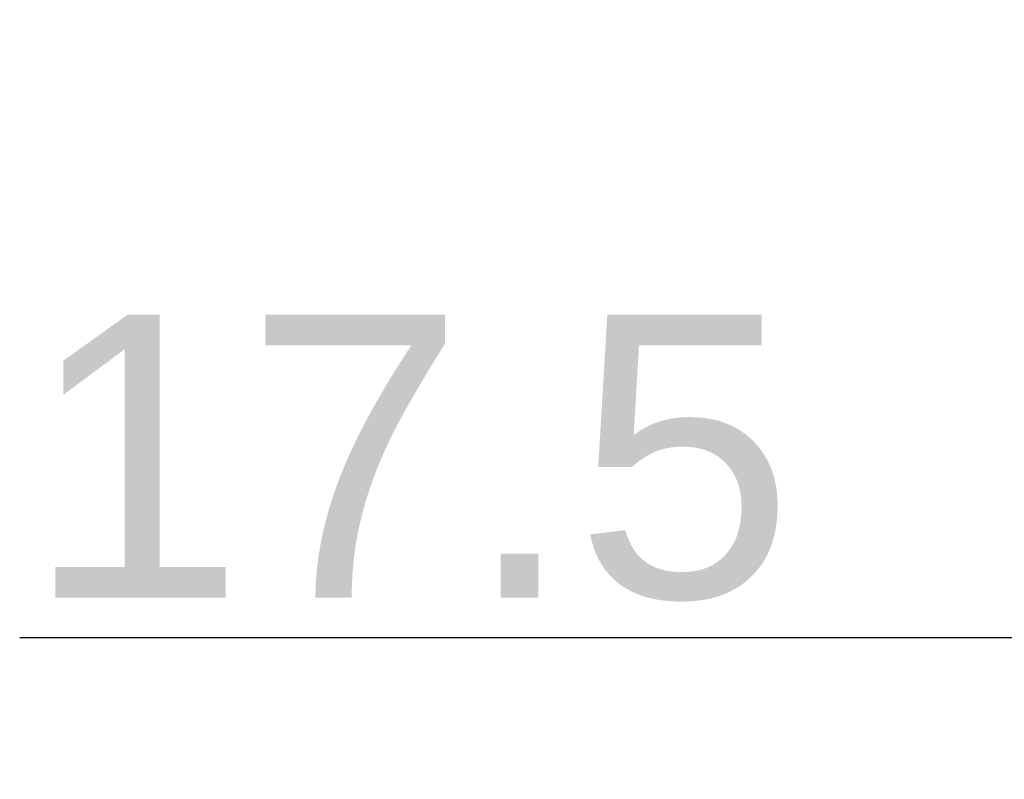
# Model space of a CAD drawing. Header units: millimetres. Extents: x 5 to 292, y 5 to 205.
# Tile 9 of 18: x 176.66 to 188.85, y 90.11 to 99.51. Entities that reach past the tile are written whole.
import ezdxf

# ---------------------------------------------------------------- set-up
doc = ezdxf.new("R2010")
doc.units = ezdxf.units.MM
doc.styles.add('TextStyle_1', font='Arial.TTF', dxfattribs={"height": 3.5})
doc.dimstyles.new('DIM_ST_1', dxfattribs={"dimtxt": 3.5, "dimasz": 2.5, "dimexe": 1.75, "dimexo": 0, "dimgap": 0.4375, "dimtad": 1, "dimlfac": 2, "dimrnd": 0.01, "dimdsep": 46, "dimtxsty": 'TextStyle_1', "dimcen": 0.09, "dimclrd": 7, "dimclre": 7, "dimclrt": 7, "dimazin": 0, "dimtfac": 1, "dimtdec": 0, "dimtmove": 0, "dimatfit": 3, "dimldrblk": 'NONE', "dimfxl": 1, "dimtvp": 1, "dimtolj": 1, "dimarcsym": 0})

# ---------------------------------------------------------------- blocks, each defined once
blk = doc.blocks.new('*D6')
at = {"color": 7, "lineweight": -2}
for p, q in [((189.146, 99.51), (189.146, 90.11)), ((197.896, 99.51), (197.896, 90.11)), ((189.146, 91.86), (176.664, 91.86)), ((191.646, 91.86), (195.396, 91.86))]:
    blk.add_line(p, q, dxfattribs=at)
at = {"color": 7}
for points in [[(191.646, 92.277), (191.646, 91.443), (189.146, 91.86)], [(195.396, 91.443), (195.396, 92.277), (197.896, 91.86)]]:
    blk.add_solid(points, dxfattribs=at)
at = {"layer": 'Defpoints', "color": 0}
for p in [(189.146, 99.51), (197.896, 99.51), (197.896, 91.86)]:
    blk.add_point(p, dxfattribs=at)
at = {"color": 7, "insert": (181.491, 94.084), "char_height": 3.5, "attachment_point": 5, "style": 'TextStyle_1'}
blk.add_mtext('\\A1;17.5{\\H0.5x;\\S^ ;}', dxfattribs=at)
blk = doc.blocks.new('_None')
blk = doc.blocks.new('Seite_1')
dim = blk.add_linear_dim(base=(197.8956, 91.86), p1=(189.1456, 99.5104), p2=(197.8956, 99.5104), text='<>{\\H0.5x;\\S^ ;}', dimstyle='DIM_ST_1')
dim.commit()
dim.dimension.update_dxf_attribs({"geometry": '*D6', "text_midpoint": (181.4906, 91.86), "dimtype": 160})

msp = doc.modelspace()

# ---------------------------------------------------------------- block references
msp.add_blockref('Seite_1', (0, 0))

doc.saveas('drawing.dxf')
